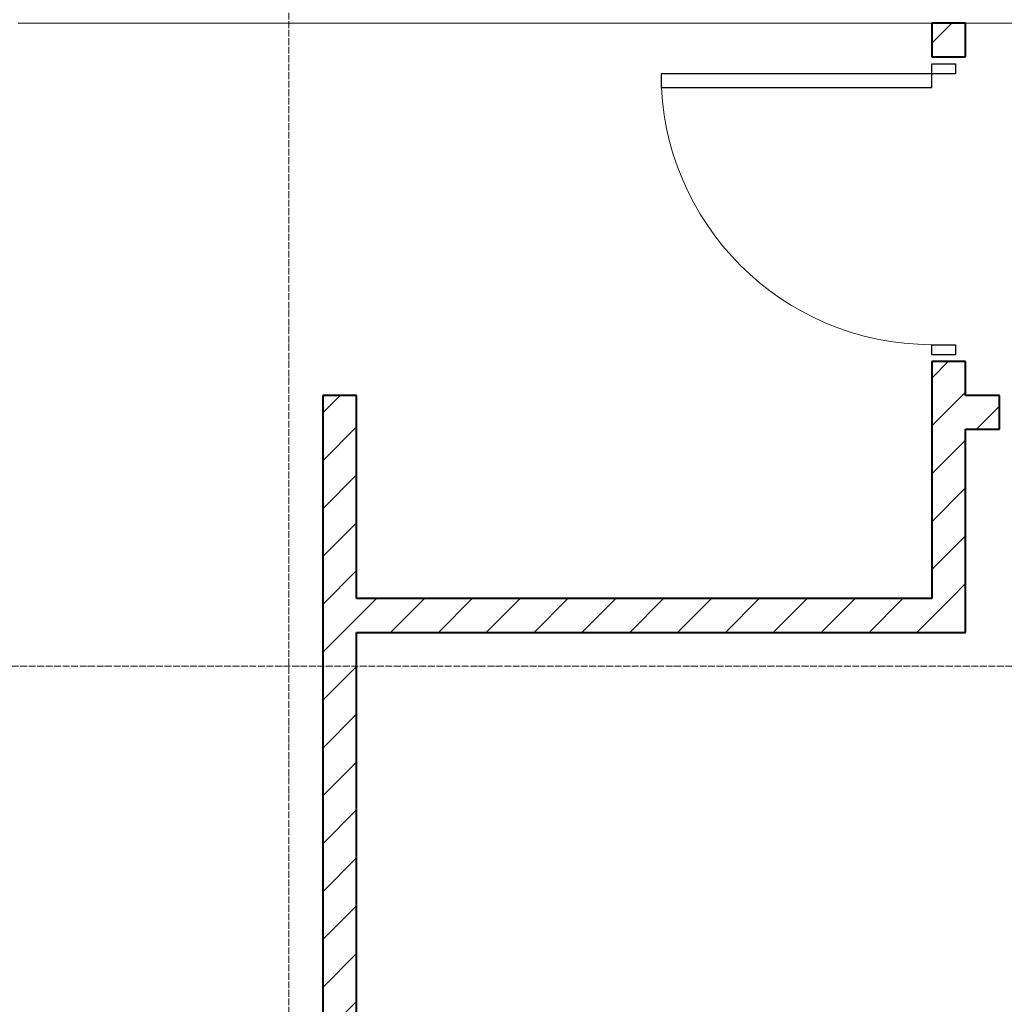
# Model space of a CAD drawing. Header units: millimetres. Extents: x 5617 to 101514, y 7718 to 215953.
# Tile 36 of 61: x 47503 to 50413, y 17801 to 20710. Entities that reach past the tile are written whole.
import ezdxf

# ---------------------------------------------------------------- set-up
doc = ezdxf.new("R2010")
doc.units = ezdxf.units.MM
doc.linetypes.add('ADSK_Линия сетки', pattern=[25, 20, -2.5, 0, -2.5])
doc.linetypes.add('Линия сетки', pattern=[25, 20, -2.5, 0, -2.5])
for name, color, linetype, lineweight in [('Двери', 7, 'Continuous', 18), ('Оси', 7, 'Continuous', 9), ('Перекрытия', 7, 'Continuous', 18), ('Стены разрез', 7, 'Continuous', 40)]:
    doc.layers.add(name, color=color, linetype=linetype, lineweight=lineweight)
pattern_1 = [(45, (0, 0), (-70.71068, 70.71068), [])]

# ---------------------------------------------------------------- blocks, each defined once
blk = doc.blocks.new('A_DOR_Door - Вн_3_Одинарная_900x2100-2977806-МКСС_К4_L20_68_100_')
at = {"layer": 'Двери', "color": 253, "lineweight": 30, "true_color": 0xaaaaaa}
for p, q in [((-430, 20), (-400, 20)), ((-430, -50), (-430, 20)), ((-400, 20), (-400, -50)), ((400, -50), (400, 20)), ((400, 20), (430, 20)), ((430, 20), (430, -50)), ((-400, -50), (-430, -50)), ((-400, -50), (-400, -850)), ((-360, -50), (-400, -50)), ((-400, -50), (-400, -850)), ((-360, -850), (-360, -50)), ((430, -50), (400, -50)), ((-400, -850), (-360, -850))]:
    blk.add_line(p, q, dxfattribs=at)
at = {"layer": 'Двери', "color": 254, "lineweight": 9, "true_color": 0xd4d4d4}
blk.add_arc((-400, -50), 800, 270, 0, dxfattribs=at)
blk = doc.blocks.new('135_SLK_K4_AR_rvt-1-МКСС_К4_L20_68_100_')
at = {"layer": 'Стены разрез', "lineweight": 9, "true_color": 0xaaaaaa}
h = blk.add_hatch(dxfattribs=at)
h.set_pattern_fill('FP_3', color=253, style=0, pattern_type=2)
h.set_pattern_definition(pattern_1)
h.paths.add_polyline_path([(127950, 19000), (127950, 19700), (127850, 19700), (127850, 19000)])
h.paths.add_polyline_path([(127950, 20600), (127950, 20700), (127850, 20700), (127850, 20600)])
h = blk.add_hatch(dxfattribs=at)
h.set_pattern_fill('FP_3', color=253, style=0, pattern_type=2)
h.set_pattern_definition(pattern_1)
h.paths.add_polyline_path([(126150, 16000), (126150, 19600), (126050, 19600), (126050, 16000)])
h = blk.add_hatch(dxfattribs=at)
h.set_pattern_fill('FP_3', color=253, style=0, pattern_type=2)
h.set_pattern_definition(pattern_1)
h.paths.add_polyline_path([(129650, 19500), (129750, 19500), (129750, 19600), (128950, 19600), (128950, 19500), (129058.5, 19500)])
h.paths.add_polyline_path([(127950, 19500), (128050, 19500), (128050, 19600), (127950, 19600)])
h = blk.add_hatch(dxfattribs=at)
h.set_pattern_fill('FP_3', color=253, style=0, pattern_type=2)
h.set_pattern_definition(pattern_1)
h.paths.add_polyline_path([(127950, 18900), (127950, 19000), (126150, 19000), (126150, 18900)])
at = {"layer": 'Перекрытия', "color": 253, "true_color": 0xaaaaaa}
for p, q in [((127850, 20700), (125150, 20700)), ((130100, 20700), (127950, 20700))]:
    blk.add_line(p, q, dxfattribs=at)
at = {"layer": 'Стены разрез', "color": 253, "true_color": 0xaaaaaa}
for p, q in [((127950, 20700), (127850, 20700)), ((127850, 20700), (127850, 20600)), ((127950, 20600), (127950, 20700)), ((127850, 20600), (127950, 20600)), ((127950, 19700), (127850, 19700)), ((127850, 19700), (127850, 19000)), ((127950, 19600), (127950, 19700)), ((126050, 19600), (126050, 16000)), ((126150, 19600), (126050, 19600)), ((126150, 19000), (126150, 19600)), ((128050, 19600), (127950, 19600)), ((128050, 19500), (128050, 19600)), ((127950, 19000), (127950, 19500)), ((127950, 19500), (128050, 19500)), ((127850, 19000), (126150, 19000)), ((127950, 18900), (127950, 19000)), ((126150, 16000), (126150, 18900)), ((126150, 18900), (127950, 18900))]:
    blk.add_line(p, q, dxfattribs=at)
at = {"layer": 'Двери', "color": 253, "lineweight": 18, "true_color": 0xaaaaaa, "rotation": 270}
blk.add_blockref('A_DOR_Door - Вн_3_Одинарная_900x2100-2977806-МКСС_К4_L20_68_100_', (127900, 20150), dxfattribs=at)

msp = doc.modelspace()

# ---------------------------------------------------------------- linework, layer by layer
at = {"layer": 'Оси', "linetype": 'Линия сетки'}
msp.add_line((48298.2, 12025.7), (48298.2, 33100), dxfattribs=at)
at = {"layer": 'Оси', "linetype": 'ADSK_Линия сетки'}
msp.add_line((59245.9, 18800), (24389.5, 18800), dxfattribs=at)

# ---------------------------------------------------------------- block references
at = {"lineweight": 5}
msp.add_blockref('135_SLK_K4_AR_rvt-1-МКСС_К4_L20_68_100_', (-77651.8, 0), dxfattribs=at)

doc.saveas('drawing.dxf')
